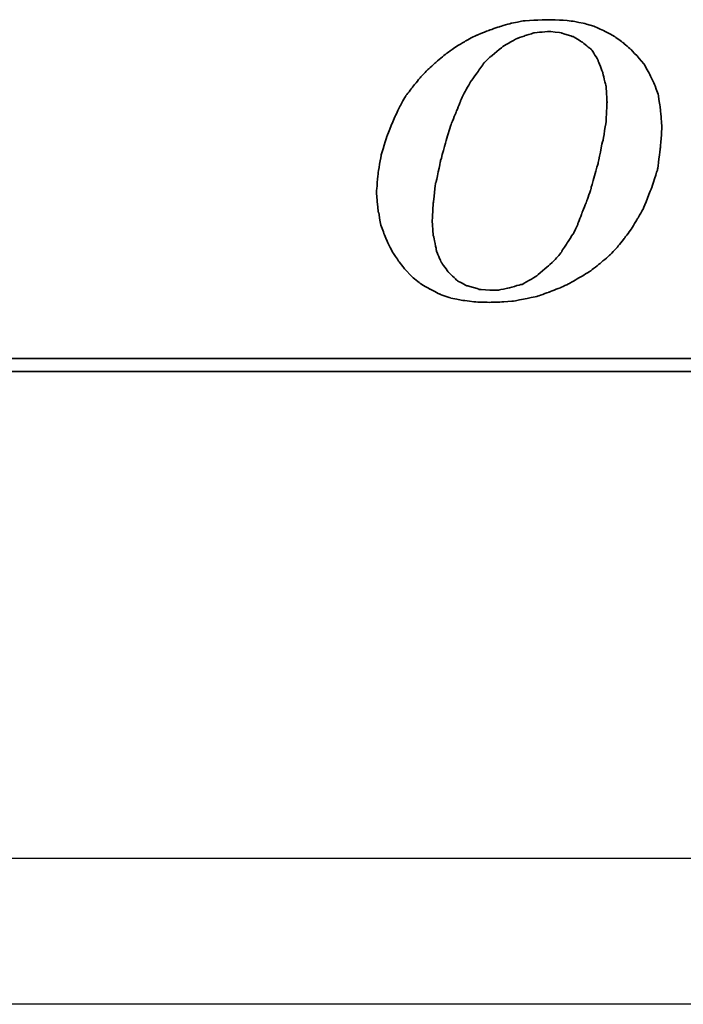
# Model space of a CAD drawing. Header units: millimetres. Extents: x 714 to 1297, y 174 to 394.
# Tile 33 of 51: x 1125 to 1136, y 215 to 231. Entities that reach past the tile are written whole.
import ezdxf

# ---------------------------------------------------------------- set-up
doc = ezdxf.new("R2010")
doc.units = ezdxf.units.MM
doc.header["$LTSCALE"] = 10
for name, color, linetype in [('DIM', 4, 'Continuous'), ('layer 1', 7, 'Continuous'), ('OUT', 3, 'Continuous')]:
    doc.layers.add(name, color=color, linetype=linetype)

# ---------------------------------------------------------------- blocks, each defined once
blk = doc.blocks.new('TBI MOTION logo(完整正式版)')
at = {"layer": 'layer 1', "color": 22, "lineweight": 35}
for points, knots in [([(-11.34375, -6.98375), (-11.34375, -6.98375), (-10.91375, -7.43875), (-10.91375, -7.43875), (-10.91375, -7.43875), (-10.91375, -7.43875), (-10.38625, -7.87125), (-10.38625, -7.87125), (-10.38625, -7.87125), (-10.38625, -7.87125), (-9.81125, -8.20375), (-9.81125, -8.20375), (-9.81125, -8.20375), (-9.81125, -8.20375), (-9.21125, -8.51875), (-9.21125, -8.51875), (-9.21125, -8.51875), (-9.21125, -8.51875), (-8.51625, -8.75875), (-8.51625, -8.75875), (-8.51625, -8.75875), (-8.51625, -8.75875), (-7.77125, -8.90375), (-7.77125, -8.90375), (-7.77125, -8.90375), (-7.77125, -8.90375), (-6.97875, -8.99875), (-6.97875, -8.99875), (-6.97875, -8.99875), (-6.97875, -8.99875), (-6.14125, -9.02375), (-6.14125, -9.02375), (-6.14125, -9.02375), (-6.14125, -9.02375), (-5.37125, -8.99875), (-5.37125, -8.99875), (-5.37125, -8.99875), (-5.37125, -8.99875), (-4.65375, -8.94875), (-4.65375, -8.94875), (-4.65375, -8.94875), (-4.65375, -8.94875), (-3.93375, -8.80625), (-3.93375, -8.80625), (-3.93375, -8.80625), (-3.93375, -8.80625), (-3.21375, -8.66375), (-3.21375, -8.66375), (-3.21375, -8.66375), (-3.21375, -8.66375), (-2.49375, -8.39875), (-2.49375, -8.39875), (-2.49375, -8.39875), (-2.49375, -8.39875), (-1.79875, -8.13375), (-1.79875, -8.13375), (-1.79875, -8.13375), (-1.79875, -8.13375), (-1.17375, -7.84375), (-1.17375, -7.84375), (-1.17375, -7.84375), (-1.17375, -7.84375), (-0.52375, -7.46375), (-0.52375, -7.46375), (-0.52375, -7.46375), (-0.52375, -7.46375), (0.10124, -7.07875), (0.10124, -7.07875), (0.10124, -7.07875), (0.10124, -7.07875), (0.67625, -6.62375), (0.67625, -6.62375), (0.67625, -6.62375), (0.67625, -6.62375), (1.24874, -6.14375), (1.24874, -6.14375), (1.24874, -6.14375), (1.24874, -6.14375), (1.72874, -5.64125), (1.72874, -5.64125), (1.72874, -5.64125), (1.72874, -5.64125), (2.18624, -5.06375), (2.18624, -5.06375), (2.18624, -5.06375), (2.18624, -5.06375), (2.61625, -4.48874), (2.61625, -4.48874), (2.61625, -4.48874), (2.61625, -4.48874), (3.00125, -3.83874), (3.00125, -3.83874), (3.00125, -3.83874), (3.00125, -3.83874), (3.36124, -3.21374), (3.36124, -3.21374), (3.36124, -3.21374), (3.36124, -3.21374), (3.84374, -1.99125), (3.84374, -1.99125), (3.84374, -1.99125), (3.84374, -1.99125), (4.22625, -0.81875), (4.22625, -0.81875), (4.22625, -0.81875), (4.22625, -0.81875), (4.39125, 0.45624), (4.39125, 0.45624), (4.39125, 0.45624), (4.39125, 0.45624), (4.48874, 1.70124), (4.48874, 1.70124), (4.48874, 1.70124), (4.48874, 1.70124), (4.43874, 2.44625), (4.43874, 2.44625), (4.43874, 2.44625), (4.43874, 2.44625), (4.36874, 3.14125), (4.36874, 3.14125), (4.36874, 3.14125), (4.36874, 3.14125), (4.25125, 3.81125), (4.25125, 3.81125), (4.25125, 3.81125), (4.25125, 3.81125), (4.03124, 4.41125), (4.03124, 4.41125), (4.03124, 4.41125), (4.03124, 4.41125), (3.74374, 5.01125), (3.74374, 5.01125), (3.74374, 5.01125), (3.74374, 5.01125), (3.43124, 5.58875), (3.43124, 5.58875), (3.43124, 5.58875), (3.43124, 5.58875), (3.02625, 6.09125), (3.02625, 6.09125), (3.02625, 6.09125), (3.02625, 6.09125), (2.59374, 6.54875), (2.59374, 6.54875), (2.59374, 6.54875), (2.59374, 6.54875), (2.09124, 6.98125), (2.09124, 6.98125), (2.09124, 6.98125), (2.09124, 6.98125), (1.56124, 7.36625), (1.56124, 7.36625), (1.56124, 7.36625), (1.56124, 7.36625), (0.98624, 7.67625), (0.98624, 7.67625), (0.98624, 7.67625), (0.98624, 7.67625), (0.38624, 7.96375), (0.38624, 7.96375), (0.38624, 7.96375), (0.38624, 7.96375), (-0.25875, 8.15625), (-0.25875, 8.15625), (-0.25875, 8.15625), (-0.25875, 8.15625), (-0.98125, 8.30125), (-0.98125, 8.30125), (-0.98125, 8.30125), (-0.98125, 8.30125), (-1.70124, 8.37125), (-1.70124, 8.37125), (-1.70124, 8.37125), (-1.70124, 8.37125), (-2.49375, 8.39624), (-2.49375, 8.39624), (-2.49375, 8.39624), (-2.49375, 8.39624), (-3.28625, 8.37125), (-3.28625, 8.37125), (-3.28625, 8.37125), (-3.28625, 8.37125), (-4.05125, 8.32125), (-4.05125, 8.32125), (-4.05125, 8.32125), (-4.05125, 8.32125), (-4.77375, 8.18125), (-4.77375, 8.18125), (-4.77375, 8.18125), (-4.77375, 8.18125), (-5.51625, 7.96375), (-5.51625, 7.96375), (-5.51625, 7.96375), (-5.51625, 7.96375), (-6.21125, 7.72625), (-6.21125, 7.72625), (-6.21125, 7.72625), (-6.21125, 7.72625), (-6.92875, 7.43625), (-6.92875, 7.43625), (-6.92875, 7.43625), (-6.92875, 7.43625), (-7.57875, 7.10125), (-7.57875, 7.10125), (-7.57875, 7.10125), (-7.57875, 7.10125), (-8.24875, 6.69125), (-8.24875, 6.69125), (-8.24875, 6.69125), (-8.24875, 6.69125), (-8.84875, 6.26125), (-8.84875, 6.26125), (-8.84875, 6.26125), (-8.84875, 6.26125), (-9.42625, 5.78125), (-9.42625, 5.78125), (-9.42625, 5.78125), (-9.42625, 5.78125), (-9.95375, 5.30125), (-9.95375, 5.30125), (-9.95375, 5.30125), (-9.95375, 5.30125), (-10.43375, 4.79624), (-10.43375, 4.79624), (-10.43375, 4.79624), (-10.43375, 4.79624), (-10.88875, 4.22125), (-10.88875, 4.22125), (-10.88875, 4.22125), (-10.88875, 4.22125), (-11.29875, 3.69375), (-11.29875, 3.69375), (-11.29875, 3.69375), (-11.29875, 3.69375), (-11.63375, 3.09125), (-11.63375, 3.09125), (-11.63375, 3.09125), (-11.63375, 3.09125), (-11.91875, 2.49625), (-11.91875, 2.49625), (-11.91875, 2.49625), (-11.91875, 2.49625), (-12.44875, 1.24625), (-12.44875, 1.24625), (-12.44875, 1.24625), (-12.44875, 1.24625), (-12.80875, 0.06874), (-12.80875, 0.06874), (-12.80875, 0.06874), (-12.80875, 0.06874), (-12.99875, -1.07875), (-12.99875, -1.07875), (-12.99875, -1.07875), (-12.99875, -1.07875), (-13.09375, -2.18375), (-13.09375, -2.18375), (-13.09375, -2.18375), (-13.09375, -2.18375), (-13.04875, -2.85375), (-13.04875, -2.85375), (-13.04875, -2.85375), (-13.04875, -2.85375), (-12.97375, -3.50375), (-12.97375, -3.50375), (-12.97375, -3.50375), (-12.97375, -3.50375), (-12.95375, -3.50375), (-12.95375, -3.50375), (-12.95375, -3.50375), (-12.95375, -3.50375), (-12.85375, -4.17375), (-12.85375, -4.17375), (-12.85375, -4.17375), (-12.85375, -4.17375), (-12.63875, -4.77624), (-12.63875, -4.77624), (-12.63875, -4.77624), (-12.63875, -4.77624), (-12.39875, -5.35125), (-12.39875, -5.35125), (-12.39875, -5.35125), (-12.39875, -5.35125), (-12.11375, -5.92875), (-12.11375, -5.92875), (-12.11375, -5.92875), (-12.11375, -5.92875), (-11.75375, -6.45375), (-11.75375, -6.45375), (-11.75375, -6.45375), (-11.75375, -6.45375), (-11.34375, -6.98375), (-11.34375, -6.98375)], [0, 0, 0, 0, 0.01369863, 0.01369863, 0.01369863, 0.01369864, 0.02739726, 0.02739726, 0.02739726, 0.02739727, 0.04109589, 0.04109589, 0.04109589, 0.0410959, 0.05479452, 0.05479452, 0.05479452, 0.05479453, 0.06849315, 0.06849315, 0.06849315, 0.06849316, 0.08219178, 0.08219178, 0.08219178, 0.08219179, 0.09589041, 0.09589041, 0.09589041, 0.09589042, 0.10958904, 0.10958904, 0.10958904, 0.10958905, 0.12328767, 0.12328767, 0.12328767, 0.12328768, 0.1369863, 0.1369863, 0.1369863, 0.13698631, 0.15068493, 0.15068493, 0.15068493, 0.15068494, 0.16438356, 0.16438356, 0.16438356, 0.16438357, 0.17808219, 0.17808219, 0.17808219, 0.1780822, 0.19178082, 0.19178082, 0.19178082, 0.19178083, 0.20547945, 0.20547945, 0.20547945, 0.20547946, 0.21917808, 0.21917808, 0.21917808, 0.21917809, 0.23287671, 0.23287671, 0.23287671, 0.23287672, 0.24657534, 0.24657534, 0.24657534, 0.24657535, 0.26027397, 0.26027397, 0.26027397, 0.26027398, 0.2739726, 0.2739726, 0.2739726, 0.27397261, 0.28767123, 0.28767123, 0.28767123, 0.28767124, 0.30136986, 0.30136986, 0.30136986, 0.30136987, 0.31506849, 0.31506849, 0.31506849, 0.3150685, 0.32876712, 0.32876712, 0.32876712, 0.32876713, 0.34246575, 0.34246575, 0.34246575, 0.34246576, 0.35616438, 0.35616438, 0.35616438, 0.35616439, 0.36986301, 0.36986301, 0.36986301, 0.36986302, 0.38356164, 0.38356164, 0.38356164, 0.38356165, 0.39726027, 0.39726027, 0.39726027, 0.39726028, 0.4109589, 0.4109589, 0.4109589, 0.41095891, 0.42465753, 0.42465753, 0.42465753, 0.42465754, 0.43835616, 0.43835616, 0.43835616, 0.43835617, 0.45205479, 0.45205479, 0.45205479, 0.4520548, 0.46575342, 0.46575342, 0.46575342, 0.46575343, 0.47945205, 0.47945205, 0.47945205, 0.47945206, 0.49315068, 0.49315068, 0.49315068, 0.49315069, 0.50684932, 0.50684932, 0.50684932, 0.50684933, 0.52054795, 0.52054795, 0.52054795, 0.52054796, 0.53424658, 0.53424658, 0.53424658, 0.53424659, 0.54794521, 0.54794521, 0.54794521, 0.54794522, 0.56164384, 0.56164384, 0.56164384, 0.56164385, 0.57534247, 0.57534247, 0.57534247, 0.57534248, 0.5890411, 0.5890411, 0.5890411, 0.58904111, 0.60273973, 0.60273973, 0.60273973, 0.60273974, 0.61643836, 0.61643836, 0.61643836, 0.61643837, 0.63013699, 0.63013699, 0.63013699, 0.630137, 0.64383562, 0.64383562, 0.64383562, 0.64383563, 0.65753425, 0.65753425, 0.65753425, 0.65753426, 0.67123288, 0.67123288, 0.67123288, 0.67123289, 0.68493151, 0.68493151, 0.68493151, 0.68493152, 0.69863014, 0.69863014, 0.69863014, 0.69863015, 0.71232877, 0.71232877, 0.71232877, 0.71232878, 0.7260274, 0.7260274, 0.7260274, 0.72602741, 0.73972603, 0.73972603, 0.73972603, 0.73972604, 0.75342466, 0.75342466, 0.75342466, 0.75342467, 0.76712329, 0.76712329, 0.76712329, 0.7671233, 0.78082192, 0.78082192, 0.78082192, 0.78082193, 0.79452055, 0.79452055, 0.79452055, 0.79452056, 0.80821918, 0.80821918, 0.80821918, 0.80821919, 0.82191781, 0.82191781, 0.82191781, 0.82191782, 0.83561644, 0.83561644, 0.83561644, 0.83561645, 0.84931507, 0.84931507, 0.84931507, 0.84931508, 0.8630137, 0.8630137, 0.8630137, 0.86301371, 0.87671233, 0.87671233, 0.87671233, 0.87671234, 0.89041096, 0.89041096, 0.89041096, 0.89041097, 0.90410959, 0.90410959, 0.90410959, 0.9041096, 0.91780822, 0.91780822, 0.91780822, 0.91780823, 0.93150685, 0.93150685, 0.93150685, 0.93150686, 0.94520548, 0.94520548, 0.94520548, 0.94520549, 0.95890411, 0.95890411, 0.95890411, 0.95890412, 0.97260274, 0.97260274, 0.97260274, 0.97260275, 0.98630137, 0.98630137, 0.98630137, 0.98630138, 1, 1, 1, 1]), ([(-8.77875, 1.03124), (-8.77875, 1.03124), (-8.51625, 1.89625), (-8.51625, 1.89625), (-8.51625, 1.89625), (-8.51625, 1.89625), (-8.20375, 2.66375), (-8.20375, 2.66375), (-8.20375, 2.66375), (-8.20375, 2.66375), (-7.91625, 3.38125), (-7.91625, 3.38125), (-7.91625, 3.38125), (-7.91625, 3.38125), (-7.91625, 3.40624), (-7.91625, 3.40624), (-7.91625, 3.40624), (-7.91625, 3.40624), (-7.57875, 4.07624), (-7.57875, 4.07624), (-7.57875, 4.07624), (-7.57875, 4.07624), (-7.24375, 4.65125), (-7.24375, 4.65125), (-7.24375, 4.65125), (-7.24375, 4.65125), (-7.21875, 4.65125), (-7.21875, 4.65125), (-7.21875, 4.65125), (-7.21875, 4.65125), (-7.21875, 4.67624), (-7.21875, 4.67624), (-7.21875, 4.67624), (-7.21875, 4.67624), (-6.83625, 5.20375), (-6.83625, 5.20375), (-6.83625, 5.20375), (-6.83625, 5.20375), (-6.49875, 5.68625), (-6.49875, 5.68625), (-6.49875, 5.68625), (-6.49875, 5.68625), (-6.49875, 5.70625), (-6.49875, 5.70625), (-6.49875, 5.70625), (-6.49875, 5.70625), (-6.11625, 6.09125), (-6.11625, 6.09125), (-6.11625, 6.09125), (-6.11625, 6.09125), (-6.09125, 6.09125), (-6.09125, 6.09125), (-6.09125, 6.09125), (-6.09125, 6.09125), (-5.27375, 6.76625), (-5.27375, 6.76625), (-5.27375, 6.76625), (-5.27375, 6.76625), (-5.24875, 6.76625), (-5.24875, 6.76625), (-5.24875, 6.76625), (-5.24875, 6.76625), (-5.24875, 6.78625), (-5.24875, 6.78625), (-5.24875, 6.78625), (-5.24875, 6.78625), (-4.38875, 7.26624), (-4.38875, 7.26624), (-4.38875, 7.26624), (-4.38875, 7.26624), (-4.36125, 7.26624), (-4.36125, 7.26624), (-4.36125, 7.26624), (-4.36125, 7.26624), (-3.93375, 7.41125), (-3.93375, 7.41125), (-3.93375, 7.41125), (-3.93375, 7.41125), (-3.47375, 7.55625), (-3.47375, 7.55625), (-3.47375, 7.55625), (-3.47375, 7.55625), (-3.45375, 7.55625), (-3.45375, 7.55625), (-3.45375, 7.55625), (-3.45375, 7.55625), (-3.42875, 7.58124), (-3.42875, 7.58124), (-3.42875, 7.58124), (-3.42875, 7.58124), (-2.97375, 7.62625), (-2.97375, 7.62625), (-2.97375, 7.62625), (-2.97375, 7.62625), (-2.49375, 7.67625), (-2.49375, 7.67625), (-2.49375, 7.67625), (-2.49375, 7.67625), (-2.46875, 7.67625), (-2.46875, 7.67625), (-2.46875, 7.67625), (-2.46875, 7.67625), (-1.70124, 7.58124), (-1.70124, 7.58124), (-1.70124, 7.58124), (-1.70124, 7.58124), (-1.67875, 7.55625), (-1.67875, 7.55625), (-1.67875, 7.55625), (-1.67875, 7.55625), (-1.65375, 7.55625), (-1.65375, 7.55625), (-1.65375, 7.55625), (-1.65375, 7.55625), (-1.03125, 7.36625), (-1.03125, 7.36625), (-1.03125, 7.36625), (-1.03125, 7.36625), (-1.00625, 7.36625), (-1.00625, 7.36625), (-1.00625, 7.36625), (-1.00625, 7.36625), (-0.43124, 7.02624), (-0.43124, 7.02624), (-0.43124, 7.02624), (-0.43124, 7.02624), (-0.40625, 7.00624), (-0.40625, 7.00624), (-0.40625, 7.00624), (-0.40625, 7.00624), (0.12124, 6.57124), (0.12124, 6.57124), (0.12124, 6.57124), (0.12124, 6.57124), (0.14624, 6.54875), (0.14624, 6.54875), (0.14624, 6.54875), (0.14624, 6.54875), (0.17124, 6.52375), (0.17124, 6.52375), (0.17124, 6.52375), (0.17124, 6.52375), (0.55625, 5.89875), (0.55625, 5.89875), (0.55625, 5.89875), (0.55625, 5.89875), (0.55625, 5.87625), (0.55625, 5.87625), (0.55625, 5.87625), (0.55625, 5.87625), (0.84124, 5.15625), (0.84124, 5.15625), (0.84124, 5.15625), (0.84124, 5.15625), (0.84124, 5.13125), (0.84124, 5.13125), (0.84124, 5.13125), (0.84124, 5.13125), (1.03624, 4.31875), (1.03624, 4.31875), (1.03624, 4.31875), (1.03624, 4.31875), (1.05624, 4.31875), (1.05624, 4.31875), (1.05624, 4.31875), (1.05624, 4.31875), (1.05624, 4.29125), (1.05624, 4.29125), (1.05624, 4.29125), (1.05624, 4.29125), (1.10625, 3.33125), (1.10625, 3.33125), (1.10625, 3.33125), (1.10625, 3.33125), (1.10625, 3.30875), (1.10625, 3.30875), (1.10625, 3.30875), (1.10625, 3.30875), (1.05624, 2.20624), (1.05624, 2.20624), (1.05624, 2.20624), (1.05624, 2.20624), (1.05624, 2.18124), (1.05624, 2.18124), (1.05624, 2.18124), (1.05624, 2.18124), (0.86624, 0.93624), (0.86624, 0.93624), (0.86624, 0.93624), (0.86624, 0.93624), (0.84124, 0.93624), (0.84124, 0.93624), (0.84124, 0.93624), (0.84124, 0.93624), (0.55625, -0.45874), (0.55625, -0.45874), (0.55625, -0.45874), (0.55625, -0.45874), (0.12124, -1.99125), (0.12124, -1.99125), (0.12124, -1.99125), (0.12124, -1.99125), (0.12124, -2.01874), (0.12124, -2.01874), (0.12124, -2.01874), (0.12124, -2.01874), (-0.13874, -2.78375), (-0.13874, -2.78375), (-0.13874, -2.78375), (-0.13874, -2.78375), (-0.43124, -3.50375), (-0.43124, -3.50375), (-0.43124, -3.50375), (-0.43124, -3.50375), (-0.69375, -4.19875), (-0.69375, -4.19875), (-0.69375, -4.19875), (-0.69375, -4.19875), (-0.69375, -4.22375), (-0.69375, -4.22375), (-0.69375, -4.22375), (-0.69375, -4.22375), (-0.98125, -4.82374), (-0.98125, -4.82374), (-0.98125, -4.82374), (-0.98125, -4.82374), (-1.00625, -4.82374), (-1.00625, -4.82374), (-1.00625, -4.82374), (-1.00625, -4.82374), (-1.33875, -5.35125), (-1.33875, -5.35125), (-1.33875, -5.35125), (-1.33875, -5.35125), (-1.67875, -5.87875), (-1.67875, -5.87875), (-1.67875, -5.87875), (-1.67875, -5.87875), (-1.67875, -5.90375), (-1.67875, -5.90375), (-1.67875, -5.90375), (-1.67875, -5.90375), (-2.05875, -6.35875), (-2.05875, -6.35875), (-2.05875, -6.35875), (-2.05875, -6.35875), (-2.08375, -6.38375), (-2.08375, -6.38375), (-2.08375, -6.38375), (-2.08375, -6.38375), (-2.46875, -6.74375), (-2.46875, -6.74375), (-2.46875, -6.74375), (-2.46875, -6.74375), (-3.25875, -7.41625), (-3.25875, -7.41625), (-3.25875, -7.41625), (-3.25875, -7.41625), (-3.28625, -7.43875), (-3.28625, -7.43875), (-3.28625, -7.43875), (-3.28625, -7.43875), (-4.12375, -7.91875), (-4.12375, -7.91875), (-4.12375, -7.91875), (-4.12375, -7.91875), (-4.14875, -7.91875), (-4.14875, -7.91875), (-4.14875, -7.91875), (-4.14875, -7.91875), (-4.17125, -7.91875), (-4.17125, -7.91875), (-4.17125, -7.91875), (-4.17125, -7.91875), (-5.03375, -8.15875), (-5.03375, -8.15875), (-5.03375, -8.15875), (-5.03375, -8.15875), (-5.51625, -8.25625), (-5.51625, -8.25625), (-5.51625, -8.25625), (-5.51625, -8.25625), (-5.54125, -8.27875), (-5.54125, -8.27875), (-5.54125, -8.27875), (-5.54125, -8.27875), (-5.56375, -8.27875), (-5.56375, -8.27875), (-5.56375, -8.27875), (-5.56375, -8.27875), (-5.99625, -8.27875), (-5.99625, -8.27875), (-5.99625, -8.27875), (-5.99625, -8.27875), (-6.76375, -8.23125), (-6.76375, -8.23125), (-6.76375, -8.23125), (-6.76375, -8.23125), (-6.78875, -8.23125), (-6.78875, -8.23125), (-6.78875, -8.23125), (-6.78875, -8.23125), (-6.78875, -8.20375), (-6.78875, -8.20375), (-6.78875, -8.20375), (-6.78875, -8.20375), (-7.45875, -8.01375), (-7.45875, -8.01375), (-7.45875, -8.01375), (-7.45875, -8.01375), (-7.48375, -8.01375), (-7.48375, -8.01375), (-7.48375, -8.01375), (-7.48375, -8.01375), (-7.50875, -8.01375), (-7.50875, -8.01375), (-7.50875, -8.01375), (-7.50875, -8.01375), (-8.13125, -7.67875), (-8.13125, -7.67875), (-8.13125, -7.67875), (-8.13125, -7.67875), (-8.15625, -7.65375), (-8.15625, -7.65375), (-8.15625, -7.65375), (-8.15625, -7.65375), (-8.65875, -7.17375), (-8.65875, -7.17375), (-8.65875, -7.17375), (-8.65875, -7.17375), (-8.68375, -7.14875), (-8.68375, -7.14875), (-8.68375, -7.14875), (-8.68375, -7.14875), (-9.08875, -6.57375), (-9.08875, -6.57375), (-9.08875, -6.57375), (-9.08875, -6.57375), (-9.11375, -6.54875), (-9.11375, -6.54875), (-9.11375, -6.54875), (-9.11375, -6.54875), (-9.11375, -6.52875), (-9.11375, -6.52875), (-9.11375, -6.52875), (-9.11375, -6.52875), (-9.40375, -5.85375), (-9.40375, -5.85375), (-9.40375, -5.85375), (-9.40375, -5.85375), (-9.40375, -5.82875), (-9.40375, -5.82875), (-9.40375, -5.82875), (-9.40375, -5.82875), (-9.56875, -4.96875), (-9.56875, -4.96875), (-9.56875, -4.96875), (-9.56875, -4.96875), (-9.59375, -4.94375), (-9.59375, -4.94375), (-9.59375, -4.94375), (-9.59375, -4.94375), (-9.66375, -4.03375), (-9.66375, -4.03375), (-9.66375, -4.03375), (-9.66375, -4.03375), (-9.66375, -4.00875), (-9.66375, -4.00875), (-9.66375, -4.00875), (-9.66375, -4.00875), (-9.59375, -2.85375), (-9.59375, -2.85375), (-9.59375, -2.85375), (-9.59375, -2.85375), (-9.45125, -1.65875), (-9.45125, -1.65875), (-9.45125, -1.65875), (-9.45125, -1.65875), (-9.42625, -1.63375), (-9.42625, -1.63375), (-9.42625, -1.63375), (-9.42625, -1.63375), (-9.16125, -0.33875), (-9.16125, -0.33875), (-9.16125, -0.33875), (-9.16125, -0.33875), (-8.77875, 1.00624), (-8.77875, 1.00624), (-8.77875, 1.00624), (-8.77875, 1.00624), (-8.77875, 1.03124), (-8.77875, 1.03124)], [0, 0, 0, 0, 0.01020408, 0.01020408, 0.01020408, 0.01020409, 0.02040816, 0.02040816, 0.02040816, 0.02040817, 0.03061224, 0.03061224, 0.03061224, 0.03061225, 0.04081633, 0.04081633, 0.04081633, 0.04081634, 0.05102041, 0.05102041, 0.05102041, 0.05102042, 0.06122449, 0.06122449, 0.06122449, 0.0612245, 0.07142857, 0.07142857, 0.07142857, 0.07142858, 0.08163265, 0.08163265, 0.08163265, 0.08163266, 0.09183673, 0.09183673, 0.09183673, 0.09183674, 0.10204082, 0.10204082, 0.10204082, 0.10204083, 0.1122449, 0.1122449, 0.1122449, 0.11224491, 0.12244898, 0.12244898, 0.12244898, 0.12244899, 0.13265306, 0.13265306, 0.13265306, 0.13265307, 0.14285714, 0.14285714, 0.14285714, 0.14285715, 0.15306122, 0.15306122, 0.15306122, 0.15306123, 0.16326531, 0.16326531, 0.16326531, 0.16326532, 0.17346939, 0.17346939, 0.17346939, 0.1734694, 0.18367347, 0.18367347, 0.18367347, 0.18367348, 0.19387755, 0.19387755, 0.19387755, 0.19387756, 0.20408163, 0.20408163, 0.20408163, 0.20408164, 0.21428571, 0.21428571, 0.21428571, 0.21428572, 0.2244898, 0.2244898, 0.2244898, 0.22448981, 0.23469388, 0.23469388, 0.23469388, 0.23469389, 0.24489796, 0.24489796, 0.24489796, 0.24489797, 0.25510204, 0.25510204, 0.25510204, 0.25510205, 0.26530612, 0.26530612, 0.26530612, 0.26530613, 0.2755102, 0.2755102, 0.2755102, 0.27551021, 0.28571429, 0.28571429, 0.28571429, 0.2857143, 0.29591837, 0.29591837, 0.29591837, 0.29591838, 0.30612245, 0.30612245, 0.30612245, 0.30612246, 0.31632653, 0.31632653, 0.31632653, 0.31632654, 0.32653061, 0.32653061, 0.32653061, 0.32653062, 0.33673469, 0.33673469, 0.33673469, 0.3367347, 0.34693878, 0.34693878, 0.34693878, 0.34693879, 0.35714286, 0.35714286, 0.35714286, 0.35714287, 0.36734694, 0.36734694, 0.36734694, 0.36734695, 0.37755102, 0.37755102, 0.37755102, 0.37755103, 0.3877551, 0.3877551, 0.3877551, 0.38775511, 0.39795918, 0.39795918, 0.39795918, 0.39795919, 0.40816327, 0.40816327, 0.40816327, 0.40816328, 0.41836735, 0.41836735, 0.41836735, 0.41836736, 0.42857143, 0.42857143, 0.42857143, 0.42857144, 0.43877551, 0.43877551, 0.43877551, 0.43877552, 0.44897959, 0.44897959, 0.44897959, 0.4489796, 0.45918367, 0.45918367, 0.45918367, 0.45918368, 0.46938776, 0.46938776, 0.46938776, 0.46938777, 0.47959184, 0.47959184, 0.47959184, 0.47959185, 0.48979592, 0.48979592, 0.48979592, 0.48979593, 0.5, 0.5, 0.5, 0.50000001, 0.51020408, 0.51020408, 0.51020408, 0.51020409, 0.52040816, 0.52040816, 0.52040816, 0.52040817, 0.53061224, 0.53061224, 0.53061224, 0.53061225, 0.54081633, 0.54081633, 0.54081633, 0.54081634, 0.55102041, 0.55102041, 0.55102041, 0.55102042, 0.56122449, 0.56122449, 0.56122449, 0.5612245, 0.57142857, 0.57142857, 0.57142857, 0.57142858, 0.58163265, 0.58163265, 0.58163265, 0.58163266, 0.59183673, 0.59183673, 0.59183673, 0.59183674, 0.60204082, 0.60204082, 0.60204082, 0.60204083, 0.6122449, 0.6122449, 0.6122449, 0.61224491, 0.62244898, 0.62244898, 0.62244898, 0.62244899, 0.63265306, 0.63265306, 0.63265306, 0.63265307, 0.64285714, 0.64285714, 0.64285714, 0.64285715, 0.65306122, 0.65306122, 0.65306122, 0.65306123, 0.66326531, 0.66326531, 0.66326531, 0.66326532, 0.67346939, 0.67346939, 0.67346939, 0.6734694, 0.68367347, 0.68367347, 0.68367347, 0.68367348, 0.69387755, 0.69387755, 0.69387755, 0.69387756, 0.70408163, 0.70408163, 0.70408163, 0.70408164, 0.71428571, 0.71428571, 0.71428571, 0.71428572, 0.7244898, 0.7244898, 0.7244898, 0.72448981, 0.73469388, 0.73469388, 0.73469388, 0.73469389, 0.74489796, 0.74489796, 0.74489796, 0.74489797, 0.75510204, 0.75510204, 0.75510204, 0.75510205, 0.76530612, 0.76530612, 0.76530612, 0.76530613, 0.7755102, 0.7755102, 0.7755102, 0.77551021, 0.78571429, 0.78571429, 0.78571429, 0.7857143, 0.79591837, 0.79591837, 0.79591837, 0.79591838, 0.80612245, 0.80612245, 0.80612245, 0.80612246, 0.81632653, 0.81632653, 0.81632653, 0.81632654, 0.82653061, 0.82653061, 0.82653061, 0.82653062, 0.83673469, 0.83673469, 0.83673469, 0.8367347, 0.84693878, 0.84693878, 0.84693878, 0.84693879, 0.85714286, 0.85714286, 0.85714286, 0.85714287, 0.86734694, 0.86734694, 0.86734694, 0.86734695, 0.87755102, 0.87755102, 0.87755102, 0.87755103, 0.8877551, 0.8877551, 0.8877551, 0.88775511, 0.89795918, 0.89795918, 0.89795918, 0.89795919, 0.90816327, 0.90816327, 0.90816327, 0.90816328, 0.91836735, 0.91836735, 0.91836735, 0.91836736, 0.92857143, 0.92857143, 0.92857143, 0.92857144, 0.93877551, 0.93877551, 0.93877551, 0.93877552, 0.94897959, 0.94897959, 0.94897959, 0.9489796, 0.95918367, 0.95918367, 0.95918367, 0.95918368, 0.96938776, 0.96938776, 0.96938776, 0.96938777, 0.97959184, 0.97959184, 0.97959184, 0.97959185, 0.98979592, 0.98979592, 0.98979592, 0.98979593, 1, 1, 1, 1]), ([(75.90875, -9.47875), (75.90875, -9.47875), (75.90875, -12.28625), (75.90875, -12.28625), (75.90875, -12.28625), (75.90875, -12.28625), (75.90875, -12.47875), (75.90875, -12.47875), (75.90875, -12.47875), (75.90875, -12.47875), (75.71625, -12.47875), (75.71625, -12.47875), (75.71625, -12.47875), (75.71625, -12.47875), (-88.32875, -12.47875), (-88.32875, -12.47875), (-88.32875, -12.47875), (-88.32875, -12.47875), (-88.32875, -13.29375), (-88.32875, -13.29375), (-88.32875, -13.29375), (-88.32875, -13.29375), (82.89125, -13.29375), (82.89125, -13.29375), (82.89125, -13.29375), (82.89125, -13.29375), (75.90875, -9.47875), (75.90875, -9.47875)], [0, 0, 0, 0, 0.14285714, 0.14285714, 0.14285714, 0.14285715, 0.28571429, 0.28571429, 0.28571429, 0.2857143, 0.42857143, 0.42857143, 0.42857143, 0.42857144, 0.57142857, 0.57142857, 0.57142857, 0.57142858, 0.71428571, 0.71428571, 0.71428571, 0.71428572, 0.85714286, 0.85714286, 0.85714286, 0.85714287, 1, 1, 1, 1])]:
    blk.add_open_spline(points, degree=3, knots=knots, dxfattribs=at)

msp = doc.modelspace()

# ---------------------------------------------------------------- linework, layer by layer
at = {"layer": 'OUT', "color": 7}
for p, q in [((1170.403, 217.305), (1087.853, 217.305)), ((1188.128, 214.843), (1070.128, 214.843))]:
    msp.add_line(p, q, dxfattribs=at)

# ---------------------------------------------------------------- block references
at = {"layer": 'DIM', "color": 7, "xscale": 0.2736514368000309, "yscale": 0.2736514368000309, "zscale": 0.2736514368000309}
msp.add_blockref('TBI MOTION logo(完整正式版)', (1134.689, 229.151), dxfattribs=at)

doc.saveas('drawing.dxf')
